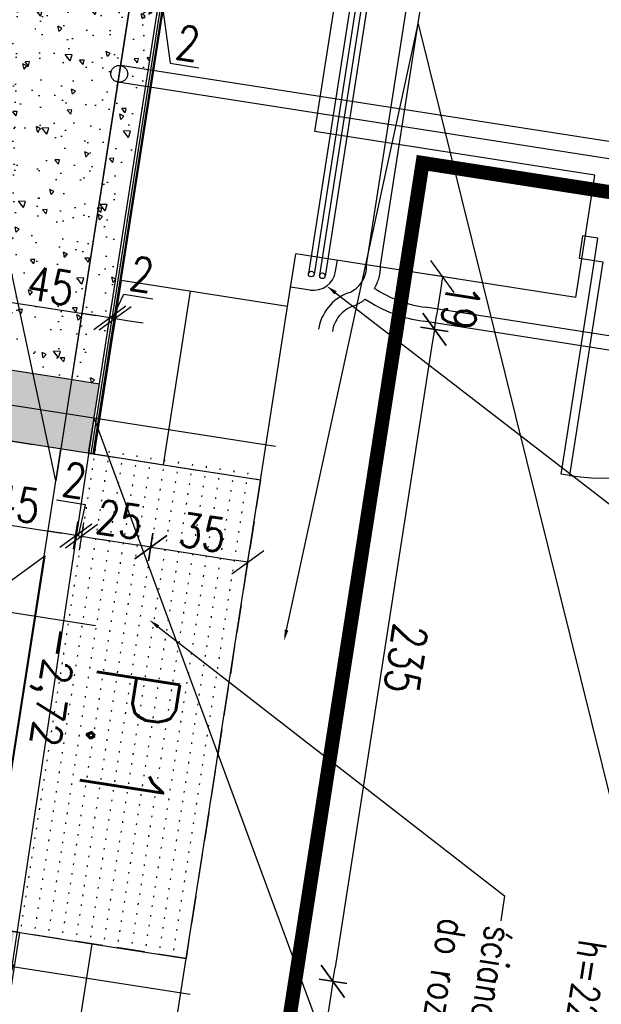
# Model space of a CAD drawing. Extents: x -38969 to 27108, y -24488 to 212598.
# Tile 16 of 256: x -4262 to -4055, y -19986 to -19635. Entities that reach past the tile are written whole.
import ezdxf
from ezdxf import colors
from ezdxf.entities.mleader import LeaderData, LeaderLine
from ezdxf.enums import TextEntityAlignment as Align
from ezdxf.math import Vec2, Vec3

# ---------------------------------------------------------------- set-up
doc = ezdxf.new("R2010")
doc.units = 0
doc.header["$LTSCALE"] = 100
doc.header["$MEASUREMENT"] = 0
for name, pattern in [('0.7_0.7', [1.4, 0.7, -0.7]), ('ACAD_ISO03W100', [30, 12, -18]), ('DASHDOT', [1, 0.5, -0.25, 0, -0.25]), ('DASHED22', [0.15, 0.1, -0.05])]:
    doc.linetypes.add(name, pattern=pattern)
doc.layers.get('0').update_dxf_attribs({"linetype": 'CONTINUOUS'})
doc.layers.get('DEFPOINTS').update_dxf_attribs({"linetype": 'CONTINUOUS'})
for name, color, linetype in [('K_1-DIM50', 6, 'CONTINUOUS'), ('K_1-HAT', 6, 'CONTINUOUS'), ('K_1-mur', 3, 'CONTINUOUS'), ('K_1-MUR istn', 200, 'CONTINUOUS'), ('K_1-MUW', 1, 'CONTINUOUS'), ('K_1-osie', 6, 'CONTINUOUS'), ('K_1-POMOCNICZA', 2, 'CONTINUOUS'), ('K_1-POW', 134, 'DASHED22'), ('K_1-STOLARKA', 6, 'CONTINUOUS'), ('K_1-TXT', 123, 'CONTINUOUS')]:
    doc.layers.add(name, color=color, linetype=linetype)
doc.styles.add('ROMANS', font='ROMANS.shx', dxfattribs={"width": 0.8})
doc.styles.add('TXT', font='romans.shx')
doc.dimstyles.new('DIM 50', dxfattribs={"dimscale": 10, "dimtxt": 1.2, "dimasz": 0.5, "dimexe": 0, "dimexo": 0, "dimgap": 0.2, "dimtad": 1, "dimdec": 4, "dimrnd": 0.5, "dimdsep": 46, "dimtxsty": 'ROMANS', "dimblk1": 'TICK1', "dimblk2": 'TICK1', "dimsah": 1, "dimcen": 0, "dimse1": 1, "dimse2": 1, "dimclrd": 6, "dimclre": 6, "dimclrt": 123, "dimadec": 0, "dimazin": 0, "dimtfac": 1, "dimtdec": 4, "dimtmove": 1, "dimatfit": 2, "dimfxl": 1, "dimtolj": 1, "dimarcsym": 0})

# ---------------------------------------------------------------- blocks, each defined once
blk = doc.blocks.new('DR_1180L2')
at = {"color": 7}
blk.add_line((-15, 40), (35, 40), dxfattribs=at)
blk.add_lwpolyline([(4, 0), (4, 3), (81, 3), (81, 0), (4, 0)])
blk.add_arc((4, 3), 77, 0, 90, dxfattribs=at)
blk = doc.blocks.new('TICK1')
at = {"color": 0}
for p, q in [((-1, -1), (1, 1)), ((0, -1), (0, 1)), ((0, 0), (-1, 0))]:
    blk.add_line(p, q, dxfattribs=at)
blk = doc.blocks.new('*D174')
at = {"layer": 'DEFPOINTS', "color": 0}
for p in [(-4163.91, -19718.22), (-4166.83, -19736.99), (-4114.51, -19745.15)]:
    blk.add_point(p, dxfattribs=at)
at = {"layer": 'K_1-DIM50', "color": 6, "lineweight": -2, "transparency": 16777216}
blk.add_line((-4112.36, -19731.31), (-4113.75, -19740.2), dxfattribs=at)
at = {"layer": 'K_1-DIM50', "color": 6, "lineweight": -2, "transparency": 16777216, "xscale": 5, "yscale": 5, "zscale": 5}
for p, rotation in [((-4111.59, -19726.37), 81.144708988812), ((-4114.51, -19745.15), 261.144708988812)]:
    blk.add_blockref('TICK1', p, dxfattribs=dict(at, rotation=rotation))
at = {"layer": 'K_1-DIM50', "color": 123, "transparency": 16777216, "insert": (-4105.15, -19736.99), "char_height": 12, "attachment_point": 5, "rotation": 261.1447, "style": 'ROMANS'}
blk.add_mtext('\\A1;19', dxfattribs=at)
blk = doc.blocks.new('LEVSF')
at = {"color": 0}
for p, q in [((0, 8.291), (0, 0)), ((-4.16, 4.16), (13.298, 4.16)), ((0, 0), (-4.16, 4.16))]:
    blk.add_line(p, q, dxfattribs=at)
at = {"color": 0, "style": 'TXT'}
blk.add_attdef('LEVEL', text='', height=2, dxfattribs=at).set_placement((0.4, 4.56), align=Align.BOTTOM_LEFT)
blk = doc.blocks.new('*D29')
at = {"layer": 'DEFPOINTS', "color": 0}
for p in [(-4166.83, -19736.99), (-4262.29, -19959.96), (-4150.69, -19977.34)]:
    blk.add_point(p, dxfattribs=at)
at = {"layer": 'K_1-DIM50', "color": 6, "lineweight": -2, "transparency": 16777216}
blk.add_line((-4115.28, -19750.09), (-4149.92, -19972.4), dxfattribs=at)
at = {"layer": 'K_1-DIM50', "color": 6, "lineweight": -2, "transparency": 16777216, "xscale": 5, "yscale": 5, "zscale": 5}
for p, rotation in [((-4114.51, -19745.15), 81.144708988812), ((-4150.69, -19977.34), 261.144708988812)]:
    blk.add_blockref('TICK1', p, dxfattribs=dict(at, rotation=rotation))
at = {"layer": 'K_1-DIM50', "color": 123, "transparency": 16777216, "insert": (-4124.7, -19862.48), "char_height": 12, "attachment_point": 5, "rotation": 261.1447, "style": 'ROMANS'}
blk.add_mtext('\\A1;235', dxfattribs=at)
blk = doc.blocks.new('*D30')
at = {"layer": 'DEFPOINTS', "color": 0}
for p in [(-4262.29, -19959.96), (-4245.53, -20021.27), (-4159.62, -20034.65)]:
    blk.add_point(p, dxfattribs=at)
at = {"layer": 'K_1-DIM50', "color": 6, "lineweight": -2, "transparency": 16777216}
blk.add_line((-4151.46, -19982.28), (-4158.85, -20029.71), dxfattribs=at)
at = {"layer": 'K_1-DIM50', "color": 6, "lineweight": -2, "transparency": 16777216, "xscale": 5, "yscale": 5, "zscale": 5}
for p, rotation in [((-4150.69, -19977.34), 81.144708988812), ((-4159.62, -20034.65), 261.144708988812)]:
    blk.add_blockref('TICK1', p, dxfattribs=dict(at, rotation=rotation))
at = {"layer": 'K_1-DIM50', "color": 123, "transparency": 16777216, "insert": (-4147.25, -20007.23), "char_height": 12, "attachment_point": 5, "rotation": 261.1447, "style": 'ROMANS'}
blk.add_mtext('\\A1;58', dxfattribs=at)
blk = doc.blocks.new('*D59')
at = {"layer": 'DEFPOINTS', "color": 0}
for p in [(-4266.19, -19972), (-4264.22, -19972.31), (-4278.75, -20052.57)]:
    blk.add_point(p, dxfattribs=at)
at = {"layer": 'K_1-DIM50', "color": 6, "lineweight": -2, "transparency": 16777216}
for p, q in [((-4283.69, -20051.8), (-4288.63, -20051.04)), ((-4276.77, -20052.88), (-4278.75, -20052.57)), ((-4276.77, -20052.88), (-4278.75, -20052.57)), ((-4277.76, -20052.73), (-4274.77, -20074.45)), ((-4271.83, -20053.65), (-4266.89, -20054.42)), ((-4274.77, -20074.45), (-4264.49, -20076.05))]:
    blk.add_line(p, q, dxfattribs=at)
at = {"layer": 'K_1-DIM50', "color": 6, "lineweight": -2, "transparency": 16777216, "xscale": 5, "yscale": 5, "zscale": 5}
for p, rotation in [((-4278.75, -20052.57), 351.14470898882), ((-4276.77, -20052.88), 171.14470898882)]:
    blk.add_blockref('TICK1', p, dxfattribs=dict(at, rotation=rotation))
at = {"layer": 'K_1-DIM50', "color": 123, "transparency": 16777216, "insert": (-4268.4, -20067.34), "char_height": 12, "attachment_point": 5, "rotation": 351.1447, "style": 'ROMANS'}
blk.add_mtext('\\A1;2', dxfattribs=at)
blk = doc.blocks.new('*D72')
at = {"layer": 'DEFPOINTS', "color": 0}
for p in [(-4282.18, -19782.28), (-4237.72, -19789.2), (-4242.29, -19818.55)]:
    blk.add_point(p, dxfattribs=at)
at = {"layer": 'K_1-DIM50', "color": 6, "lineweight": -2, "transparency": 16777216}
blk.add_line((-4281.81, -19812.39), (-4247.23, -19817.78), dxfattribs=at)
at = {"layer": 'K_1-DIM50', "color": 6, "lineweight": -2, "transparency": 16777216, "xscale": 5, "yscale": 5, "zscale": 5}
for p, rotation in [((-4286.75, -19811.62), 171.14470898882), ((-4242.29, -19818.55), 351.14470898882)]:
    blk.add_blockref('TICK1', p, dxfattribs=dict(at, rotation=rotation))
at = {"layer": 'K_1-DIM50', "color": 123, "transparency": 16777216, "insert": (-4263.29, -19807.18), "char_height": 12, "attachment_point": 5, "rotation": 351.1447, "style": 'ROMANS'}
blk.add_mtext('\\A1;45', dxfattribs=at)
blk = doc.blocks.new('*D73')
at = {"layer": 'DEFPOINTS', "color": 0}
for p in [(-4237.72, -19789.2), (-4235.74, -19789.51), (-4240.31, -19818.85)]:
    blk.add_point(p, dxfattribs=at)
at = {"layer": 'K_1-DIM50', "color": 6, "lineweight": -2, "transparency": 16777216}
for p, q in [((-4238.88, -19807.63), (-4249.15, -19806.03)), ((-4241.3, -19818.7), (-4238.88, -19807.63)), ((-4247.23, -19817.78), (-4252.17, -19817.01)), ((-4242.29, -19818.55), (-4240.31, -19818.85)), ((-4242.29, -19818.55), (-4240.31, -19818.85)), ((-4235.37, -19819.62), (-4230.43, -19820.39))]:
    blk.add_line(p, q, dxfattribs=at)
at = {"layer": 'K_1-DIM50', "color": 6, "lineweight": -2, "transparency": 16777216, "xscale": 5, "yscale": 5, "zscale": 5}
for p, rotation in [((-4242.29, -19818.55), 351.14470898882), ((-4240.31, -19818.85), 171.14470898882)]:
    blk.add_blockref('TICK1', p, dxfattribs=dict(at, rotation=rotation))
at = {"layer": 'K_1-DIM50', "color": 123, "transparency": 16777216, "insert": (-4242.78, -19798.92), "char_height": 12, "attachment_point": 5, "rotation": 351.1447, "style": 'ROMANS'}
blk.add_mtext('\\A1;2', dxfattribs=at)
blk = doc.blocks.new('*D74')
at = {"layer": 'DEFPOINTS', "color": 0}
for p in [(-4235.74, -19789.51), (-4211.04, -19793.36), (-4215.61, -19822.7)]:
    blk.add_point(p, dxfattribs=at)
at = {"layer": 'K_1-DIM50', "color": 6, "lineweight": -2, "transparency": 16777216}
blk.add_line((-4235.37, -19819.62), (-4220.55, -19821.93), dxfattribs=at)
at = {"layer": 'K_1-DIM50', "color": 6, "lineweight": -2, "transparency": 16777216, "xscale": 5, "yscale": 5, "zscale": 5}
for p, rotation in [((-4240.31, -19818.85), 171.14470898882), ((-4215.61, -19822.7), 351.14470898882)]:
    blk.add_blockref('TICK1', p, dxfattribs=dict(at, rotation=rotation))
at = {"layer": 'K_1-DIM50', "color": 123, "transparency": 16777216, "insert": (-4226.73, -19812.87), "char_height": 12, "attachment_point": 5, "rotation": 351.1447, "style": 'ROMANS'}
blk.add_mtext('\\A1;25', dxfattribs=at)
blk = doc.blocks.new('*D75')
at = {"layer": 'DEFPOINTS', "color": 0}
for p in [(-4211.04, -19793.36), (-4176.46, -19798.75), (-4181.03, -19828.09)]:
    blk.add_point(p, dxfattribs=at)
at = {"layer": 'K_1-DIM50', "color": 6, "lineweight": -2, "transparency": 16777216}
blk.add_line((-4210.67, -19823.47), (-4185.97, -19827.32), dxfattribs=at)
at = {"layer": 'K_1-DIM50', "color": 6, "lineweight": -2, "transparency": 16777216, "xscale": 5, "yscale": 5, "zscale": 5}
for p, rotation in [((-4215.61, -19822.7), 171.14470898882), ((-4181.03, -19828.09), 351.14470898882)]:
    blk.add_blockref('TICK1', p, dxfattribs=dict(at, rotation=rotation))
at = {"layer": 'K_1-DIM50', "color": 123, "transparency": 16777216, "insert": (-4197.09, -19817.49), "char_height": 12, "attachment_point": 5, "rotation": 351.1447, "style": 'ROMANS'}
blk.add_mtext('\\A1;35', dxfattribs=at)
blk = doc.blocks.new('*D179')
at = {"layer": 'DEFPOINTS', "color": 0}
for p in [(-4230.21, -19741), (-4278.33, -19757.58), (-4233.87, -19764.5)]:
    blk.add_point(p, dxfattribs=at)
at = {"layer": 'K_1-DIM50', "color": 6, "lineweight": -2, "transparency": 16777216}
blk.add_line((-4269.73, -19734.84), (-4235.15, -19740.23), dxfattribs=at)
at = {"layer": 'K_1-DIM50', "color": 6, "lineweight": -2, "transparency": 16777216, "xscale": 5, "yscale": 5, "zscale": 5}
for p, rotation in [((-4274.67, -19734.07), 171.14470898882), ((-4230.21, -19741), 351.14470898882)]:
    blk.add_blockref('TICK1', p, dxfattribs=dict(at, rotation=rotation))
at = {"layer": 'K_1-DIM50', "color": 123, "transparency": 16777216, "insert": (-4251.21, -19729.63), "char_height": 12, "attachment_point": 5, "rotation": 351.1447, "style": 'ROMANS'}
blk.add_mtext('\\A1;45', dxfattribs=at)
blk = doc.blocks.new('*D180')
at = {"layer": 'DEFPOINTS', "color": 0}
for p in [(-4228.23, -19741.3), (-4233.87, -19764.5), (-4233.82, -19777.16)]:
    blk.add_point(p, dxfattribs=at)
at = {"layer": 'K_1-DIM50', "color": 6, "lineweight": -2, "transparency": 16777216}
for p, q in [((-4229.22, -19741.15), (-4225.16, -19732.67)), ((-4225.16, -19732.67), (-4214.89, -19734.27)), ((-4235.15, -19740.23), (-4240.09, -19739.46)), ((-4230.21, -19741), (-4228.23, -19741.3)), ((-4230.21, -19741), (-4228.23, -19741.3)), ((-4223.29, -19742.07), (-4218.35, -19742.84))]:
    blk.add_line(p, q, dxfattribs=at)
at = {"layer": 'K_1-DIM50', "color": 6, "lineweight": -2, "transparency": 16777216, "xscale": 5, "yscale": 5, "zscale": 5}
for p, rotation in [((-4230.21, -19741), 351.14470898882), ((-4228.23, -19741.3), 171.14470898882)]:
    blk.add_blockref('TICK1', p, dxfattribs=dict(at, rotation=rotation))
at = {"layer": 'K_1-DIM50', "color": 123, "transparency": 16777216, "insert": (-4218.79, -19725.57), "char_height": 12, "attachment_point": 5, "rotation": 351.1447, "style": 'ROMANS'}
blk.add_mtext('\\A1;2', dxfattribs=at)
blk = doc.blocks.new('*D181')
at = {"layer": 'DEFPOINTS', "color": 0}
for p in [(-4207.31, -19594.06), (-4205.34, -19594.37), (-4210.7, -19628.82)]:
    blk.add_point(p, dxfattribs=at)
at = {"layer": 'K_1-DIM50', "color": 6, "lineweight": -2, "transparency": 16777216}
for p, q in [((-4217.62, -19627.74), (-4222.56, -19626.97)), ((-4212.68, -19628.51), (-4210.7, -19628.82)), ((-4212.68, -19628.51), (-4210.7, -19628.82)), ((-4211.69, -19628.66), (-4208.7, -19650.38)), ((-4205.76, -19629.59), (-4200.82, -19630.36)), ((-4208.7, -19650.38), (-4198.42, -19651.98))]:
    blk.add_line(p, q, dxfattribs=at)
at = {"layer": 'K_1-DIM50', "color": 6, "lineweight": -2, "transparency": 16777216, "xscale": 5, "yscale": 5, "zscale": 5}
for p, rotation in [((-4212.68, -19628.51), 351.14470898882), ((-4210.7, -19628.82), 171.14470898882)]:
    blk.add_blockref('TICK1', p, dxfattribs=dict(at, rotation=rotation))
at = {"layer": 'K_1-DIM50', "color": 123, "transparency": 16777216, "insert": (-4202.33, -19643.28), "char_height": 12, "attachment_point": 5, "rotation": 351.1447, "style": 'ROMANS'}
blk.add_mtext('\\A1;2', dxfattribs=at)

msp = doc.modelspace()

# ---------------------------------------------------------------- hatches: boundary and pattern name
at = {"layer": 'K_1-HAT', "ltscale": 0.6}
h = msp.add_hatch(dxfattribs=at)
h.set_pattern_fill('ANSI33', color=256, angle=-188.855291, style=0)
h.set_pattern_definition([(126.14471, (-10070.0437, 2299.6265), (-5.1278147, -3.7453993), []), (126.14471, (-10069.3525, 2304.063), (-5.1278147, -3.7453993), [3.175, -1.5875])])
h.paths.add_polyline_path([(-4268.11911, -19984.35055), (-4264.27063, -19959.64855), (-4308.73424, -19952.72127), (-4312.58273, -19977.42328)])
h.paths.add_polyline_path([(-4327.43261, -19910.33766), (-4333.43625, -19948.87279), (-4308.73424, -19952.72127), (-4302.7306, -19914.18614)])
h.paths.add_polyline_path([(-4333.43625, -19948.87279), (-4508.8205, -19921.54854), (-4512.66899, -19946.25055), (-4337.28473, -19973.57479)])
h.paths.add_polyline_path([(-4533.52251, -19917.70005), (-4508.8205, -19921.54854), (-4482.26595, -19751.10469), (-4506.96796, -19747.25621)])
h.paths.add_polyline_path([(-4477.92343, -19726.47965), (-4481.77191, -19751.18166)], flags=16)
h.paths.add_polyline_path([(-4505.58967, -19722.16935), (-4477.92343, -19726.47965)])
h.paths.add_polyline_path([(-4284.56575, -19797.59267), (-4282.17969, -19782.27742), (-4306.8817, -19778.42894), (-4309.26776, -19793.74418)])
h.paths.add_polyline_path([(-4278.33121, -19757.57541), (-4282.17969, -19782.27742), (-4237.71608, -19789.2047), (-4233.86759, -19764.50269)])
h.paths.add_polyline_path([(-4456.59655, -19586.3423), (-4481.29856, -19582.49382), (-4503.11947, -19722.5542), (-4478.41747, -19726.40268)])
h.paths.add_polyline_path([(-4481.29856, -19582.49382), (-4456.59655, -19586.3423), (-4451.86292, -19555.95883), (-4207.31305, -19594.05884), (-4203.46456, -19569.35683), (-4472.71644, -19527.40834)])
h.paths.add_polyline_path([(-4481.27787, -19751.25863), (-4477.42939, -19726.55662), (-4477.92343, -19726.47965), (-4481.77191, -19751.18166)])
h.paths.add_polyline_path([(-4478.41747, -19726.40268), (-4482.26595, -19751.10469), (-4306.8817, -19778.42894), (-4303.03321, -19753.72693)])
h = msp.add_hatch(dxfattribs=at)
h.set_pattern_fill('AR-CONC', color=256, scale=0.1, angle=-188.855291, style=0)
h.set_pattern_definition([(131.14471, (-10070.044, 2299.627), (4.37945, 17.755943), [1.905, -20.955]), (76.14471, (-10070.044, 2299.627), (-19.420485, -0.541215), [1.524, -16.764058]), (181.59615, (-10069.679, 2301.106), (-15.041035, 17.214727), [1.619001, -17.809024]), (127.32891, (-10075.063, 2300.409), (8.327094, 26.137589), [2.8575, -31.4325]), (177.78027, (-10074.37, 2302.587), (-20.793102, 27.266298), [2.428502, -26.71356]), (72.32886, (-10075.063, 2300.409), (-20.793102, 27.266298), [2.285997, -25.145973]), (102.14471, (-10073.417, 2302.723), (12.438566, 13.406455), [1.905, -20.955]), (47.14471, (-10073.417, 2302.723), (-17.247873, 8.941915), [1.524, -16.764]), (152.59615, (-10072.38, 2303.84), (-4.809307, 22.34837), [1.619001, -17.808994]), (118.64471, (-10070.0437, 2299.6265), (-8.307171, 1.6068141), [0, -16.5608, 0, -17.018, 0, -16.8275]), (88.64471, (-10070.044, 2299.6265), (-8.870027, 8.144493), [0, -9.7028, 0, -16.1798, 0, -6.4135]), (48.64471, (-10070.9156, 2294.03), (2.6533196, 13.3092515), [0, -6.35, 0, -19.812, 0, -26.289]), (38.64471, (-10071.307, 2291.52), (-0.2320495, 15.0277663), [0, -8.255, 0, -13.1572, 0, -18.669])])
h.paths.add_polyline_path([(-4451.86292, -19555.95883), (-4207.31305, -19594.05884), (-4233.86759, -19764.50269), (-4478.41747, -19726.40268)])
at = {"layer": 'K_1-MUR istn'}
h = msp.add_hatch(dxfattribs=at)
h.set_pattern_fill('ACAD_ISO07W100', color=256, angle=-98.855291)
h.set_pattern_definition([(261.1447, (-3709.256, -17450.3995), (4.940401, -0.769697), [0.5, -3])])
h.paths.add_polyline_path([(-4206.96197, -19968.57703), (-4180.02258, -19795.66298), (-4235.35507, -19787.04237), (-4262.29447, -19959.95642)])

# ---------------------------------------------------------------- linework, layer by layer
at = {"layer": 'K_1-mur', "color": 3}
for p, q in [((-4226.11871, -19727.75756), (-4235.73992, -19789.51257)), ((-4279.31929, -19757.42148), (-4245.72456, -19762.65542)), ((-4245.72456, -19762.65542), (-4233.86759, -19764.50269))]:
    msp.add_line(p, q, dxfattribs=at)
for points in [[(-4309.26776, -19793.74418), (-4284.56575, -19797.59267), (-4282.17969, -19782.27742), (-4235.73992, -19789.51257)], [(-4327.43261, -19910.33766), (-4302.7306, -19914.18614), (-4308.73424, -19952.72127), (-4262.29447, -19959.95642), (-4262.29447, -19959.95642)]]:
    msp.add_lwpolyline(points, dxfattribs=at)
at = {"layer": 'K_1-MUR istn'}
for p, q in [((-4226.11871, -19727.75756), (-4124.05687, -19072.66033)), ((-4157.13571, -19674.74486), (-4112.33934, -19387.2135)), ((-4057.3396, -19690.29274), (-4157.13571, -19674.74486)), ((-4064.11293, -19733.76828), (-4057.3396, -19690.29274)), ((-4166.83389, -19736.99392), (-4163.90904, -19718.2204)), ((-4064.11293, -19733.76828), (-4163.90904, -19718.2204)), ((-4149.70359, -19724.48181), (-4149.08784, -19720.52949)), ((-4166.83389, -19736.99392), (-4226.11871, -19727.75756)), ((-4158.83975, -19731.15494), (-4165.75631, -19730.07736)), ((-4198.39147, -19939.55038), (-4166.83389, -19736.99392)), ((-4247.95996, -20257.71223), (-4198.39147, -19939.55038)), ((-4271.22295, -20017.26508), (-4262.29447, -19959.95642)), ((-4262.29447, -19959.95642), (-4236.60438, -19963.95885))]:
    msp.add_line(p, q, dxfattribs=at)
at = {"layer": 'K_1-MUR istn', "linetype": '0.7_0.7', "ltscale": 5}
for p, q in [((-4243.7484, -19762.96329), (-4211.49809, -19555.96047)), ((-4236.60438, -19963.95885), (-4245.53287, -20021.26751))]:
    msp.add_line(p, q, dxfattribs=at)
for points in [[(-4135.87434, -19730.5512, 0.143365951), (-4133.72891, -19722.41468), (-4076.42956, -19354.63134, 0.414213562), (-4101.84255, -19319.8385)], [(-4250.88637, -20355.29675), (-4155.8259, -19745.13869, -0.271673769), (-4145.22971, -19732.17104, 0.332406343), (-4138.74653, -19722.14063), (-4081.36996, -19353.86164, 0.414213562), (-4102.61225, -19324.7789, 1)], [(-3915.58975, -19768.76437), (-4117.66862, -19737.2812, -0.114502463), (-4135.87434, -19730.5512, -19.910062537)], [(-4245.94597, -20356.06644), (-4150.8855, -19745.90838, -0.271673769), (-4143.49102, -19736.859, 0.083949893), (-4139.1643, -19734.36635, 0.083949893)], [(-3916.35944, -19773.70478), (-4118.36989, -19742.23226, -0.117555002), (-4139.1643, -19734.36635, -0.114115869)]]:
    msp.add_lwpolyline(points, format="xyb", dxfattribs=at)
for points in [[(-4135.51657, -19572.083), (-4159.38725, -19725.30009)], [(-4133.54041, -19572.39088), (-4157.41109, -19725.60797)], [(-4131.56425, -19572.69876), (-4155.43493, -19725.91585)], [(-4129.58809, -19573.00664), (-4153.45877, -19726.22372)], [(-4235.73992, -19789.51257), (-4211.03791, -19793.36106), (-4201.4167, -19731.60604)], [(-4278.23083, -19984.29328), (-4247.59688, -19787.6653)]]:
    msp.add_lwpolyline(points, dxfattribs=at)
at = {"layer": 'K_1-MUR istn'}
for centre in [(-4158.39917, -19725.45403), (-4154.44685, -19726.06979)]:
    msp.add_circle(centre, 1, dxfattribs=at)
msp.add_arc((-4157.60824, -19723.25029), 8, 261.144709, 351.144709, dxfattribs=at)
at = {"layer": 'K_1-MUW', "linetype": '0.7_0.7', "ltscale": 10}
msp.add_line((-4202.60805, -19568.73123), (-4236.97502, -19789.32015), dxfattribs=at)
at = {"layer": 'K_1-MUW', "color": 6, "ltscale": 0.6}
msp.add_line((-4201.75153, -19568.10562), (-4236.23396, -19789.4356), dxfattribs=at)
at = {"layer": 'K_1-MUW'}
for p, q in [((-4233.86759, -19764.50269), (-4207.31305, -19594.05884)), ((-4237.71608, -19789.2047), (-4233.86759, -19764.50269))]:
    msp.add_line(p, q, dxfattribs=at)
at = {"layer": 'K_1-MUW', "color": 10, "linetype": 'ACAD_ISO03W100', "const_width": 5}
msp.add_lwpolyline([(-4604.33999, -19215.11753), (-4058.62639, -19300.13778), (-4075.21173, -19406.59298), (-3851.04601, -19441.51721), (-3894.55987, -19720.81661), (-4118.72559, -19685.89239), (-4222.3521, -20351.03265), (-4760.56347, -20267.18122)], dxfattribs=at)
at = {"layer": 'K_1-MUW'}
for points in [[(-4211.03791, -19793.36106), (-4176.4551, -19798.74894)], [(-4236.60438, -19963.95885), (-4203.00965, -19969.19279)]]:
    msp.add_lwpolyline(points, dxfattribs=at)
at = {"layer": 'K_1-osie', "linetype": 'DASHDOT', "ltscale": 50}
for p, q in [((-4171.16755, -19786.92193), (-4789.34249, -19690.61246)), ((-4201.57059, -19982.06779), (-4819.74552, -19885.75832))]:
    msp.add_line(p, q, dxfattribs=at)
at = {"layer": 'K_1-POMOCNICZA', "linetype": '0.7_0.7', "ltscale": 20}
for points in [[(-3909.43429, -19679.62415), (-3911.54575, -19693.17685, -0.414213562), (-3919.53989, -19699.01584), (-4226.33882, -19651.21765)], [(-3903.50581, -19680.54778), (-3905.61727, -19694.10049, -0.414213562), (-3920.46353, -19704.94432), (-4227.26246, -19657.14613)]]:
    msp.add_lwpolyline(points, format="xyb", dxfattribs=at)
msp.add_circle((-4226.80064, -19654.18189), 3, dxfattribs=at)
at = {"layer": 'K_1-POW', "color": 1}
msp.add_lwpolyline([(-4176.4551, -19798.74894), (-4203.00965, -19969.19279), (-4308.73424, -19952.72127), (-4282.17969, -19782.27742)], close=True, dxfattribs=at)
at = {"layer": 'K_1-STOLARKA'}
msp.add_lwpolyline([(-4062.94586, -19719.78121), (-4057.51142, -19720.62788), (-4056.2799, -19712.72324), (-4061.71434, -19711.87657)], close=True, dxfattribs=at)

# ---------------------------------------------------------------- block references
at = {"layer": 'K_1-STOLARKA', "rotation": 261.1447089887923}
msp.add_blockref('DR_1180L2', (-4056.89566, -19716.67556), dxfattribs=at)
at = {"layer": 'K_1-TXT', "color": 6, "ltscale": 0.6}
ref = msp.add_blockref('LEVSF', (-4278.30026, -19843.99285), dxfattribs=dict(at, xscale=5.250000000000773, yscale=5.250000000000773, zscale=5.250000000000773, rotation=261.1447089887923))
ref.add_attrib('LEVEL', '-2,72', dxfattribs={"layer": '0', "color": 123, "height": 10.5, "rotation": 261.144709, "style": 'TXT'}).set_placement((-4254.96889, -19849.75313), align=Align.BOTTOM_LEFT)

# ---------------------------------------------------------------- texts
at = {"layer": 'K_1-TXT', "color": 3, "style": 'ROMANS', "width": 0.8}
msp.add_text('P.1', height=30, rotation=261.144709, dxfattribs=at).set_placement((-4234.20261, -19863.05301))

# ---------------------------------------------------------------- dimensions: what is measured, and where the dimension line sits
at = {"layer": 'K_1-DIM50'}
for base, p1, p2, angle, picture, middle in [((-4210.70404, -19628.81649), (-4207.31305, -19594.05884), (-4205.33689, -19594.36672), 351.144709, '*D181', (-4205.49226, -19642.78529)), ((-4228.22934, -19741.30495), (-4233.86759, -19764.50269), (-4233.81568, -19777.16157), 351.144709, '*D180', (-4221.95648, -19725.07716)), ((-4114.51484, -19745.14504), (-4163.90904, -19718.2204), (-4166.83389, -19736.99392), 261.144709, '*D174', (-4105.14777, -19736.9898)), ((-4230.2055, -19740.99707), (-4278.33121, -19757.57541), (-4233.86759, -19764.50269), 351.144709, '*D179', (-4251.20579, -19729.62879)), ((-4150.6906, -19977.34391), (-4166.83389, -19736.99392), (-4262.29447, -19959.95642), 261.144709, '*D29', (-4124.69808, -19862.47599)), ((-4242.2874, -19818.54631), (-4282.17969, -19782.27742), (-4237.71608, -19789.2047), 351.144709, '*D72', (-4263.28769, -19807.17803)), ((-4215.60923, -19822.70268), (-4235.73992, -19789.51257), (-4211.03791, -19793.36106), 351.144709, '*D74', (-4226.72872, -19812.87379)), ((-4181.02642, -19828.09056), (-4211.03791, -19793.36106), (-4176.4551, -19798.74894), 351.144709, '*D75', (-4197.08631, -19817.49197)), ((-4159.61909, -20034.65257), (-4262.29447, -19959.95642), (-4245.53287, -20021.26751), 261.144709, '*D30', (-4147.2502, -20007.22976)), ((-4278.74816, -20052.57447), (-4264.21871, -19972.30743), (-4266.19487, -19971.99955), 351.144709, '*D59', (-4271.56023, -20066.85115))]:
    dim = msp.add_linear_dim(base=base, p1=p1, p2=p2, angle=angle, dimstyle='DIM 50', dxfattribs=at)
    dim.commit()
    dim.dimension.update_dxf_attribs({"geometry": picture, "text_midpoint": middle})
dim = msp.add_linear_dim(base=(-4240.31124, -19818.85419), p1=(-4237.71608, -19789.2047), p2=(-4235.73992, -19789.51257), angle=351.144709, dimstyle='DIM 50', dxfattribs=at)
dim.commit()
dim.dimension.update_dxf_attribs({"geometry": '*D73', "text_midpoint": (-4240.85408, -19807.32145), "dimtype": 160})

# ---------------------------------------------------------------- leaders
at = {"layer": 'K_1-TXT'}
ml = msp.add_multileader_mtext('Standard', dxfattribs=at)
ml.set_content('istn. izolacja do rozbiórki', color=256, style='ROMANS')
ml.set_leader_properties(color=6)
ml.build(insert=Vec2(0, 0))
ml.multileader.update_dxf_attribs({"dogleg_length": 9})
ctx = ml.context
ctx.base_point, ctx.char_height, ctx.plane_origin, ctx.plane_x_axis, ctx.plane_y_axis = Vec3(-4296.48832, -19287.93263), 10, Vec3(-4288.14012, -19776.30674), Vec3(-0.153939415, -0.988080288), Vec3(0.988080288, -0.153939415)
ctx.text_align_type = 2
notes = []
notes.append((ctx, [(0, (1, 1, 0), (-4322.65069, -19455.85923), (0.153939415, 0.988080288), 9, [(0, [(-4221.3106, -19618.94337), (-4249.38339, -19799.13225)], 0, [])])]))
ctx.mtext.insert, ctx.mtext.text_direction, ctx.mtext.rotation, ctx.mtext.alignment, ctx.mtext.flow_direction = Vec3(-4314.37016, -19446.01661), Vec3(-0.153939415, -0.988080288), 4.557834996, 3, 5
ml = msp.add_multileader_mtext('Standard', dxfattribs=at)
ml.set_content('proj. rura stalowa czynnika\\Phydraulicznego\\Ppod sufitem', color=256, style='ROMANS')
ml.set_leader_properties(color=6)
ml.build(insert=Vec2(0, 0))
ml.multileader.update_dxf_attribs({"dogleg_length": 9})
ctx = ml.context
ctx.base_point, ctx.char_height, ctx.plane_origin, ctx.plane_x_axis, ctx.plane_y_axis = Vec3(-4020.28514, -19457.06798), 10, Vec3(-4014.89338, -19658.6888), Vec3(-0.153939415, -0.988080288), Vec3(0.988080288, -0.153939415)
ctx.text_align_type = 2
notes.append((ctx, [(1, (1, 1, 0), (-4048.03089, -19635.15769), (0.153939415, 0.988080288), 9, [(1, [(-3997.36826, -19686.89046)], 0, [])])]))
ctx.mtext.insert, ctx.mtext.text_direction, ctx.mtext.rotation, ctx.mtext.alignment, ctx.mtext.flow_direction = Vec3(-4039.75036, -19625.31507), Vec3(-0.153939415, -0.988080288), 4.557834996, 3, 5
ml = msp.add_multileader_mtext('Standard', dxfattribs=at)
ml.set_content('istn. instalacja gazowa pod sufitem\\Ph=220cm od posadzki ', color=256, style='ROMANS')
ml.set_leader_properties(color=6)
ml.build(insert=Vec2(0, 0))
ml.multileader.update_dxf_attribs({"dogleg_length": 9})
ctx = ml.context
ctx.base_point, ctx.char_height, ctx.plane_origin, ctx.plane_x_axis, ctx.plane_y_axis = Vec3(-4042.82052, -19963.25001), 10, Vec3(-4166.05335, -19843.26522), Vec3(-0.153939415, -0.988080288), Vec3(0.988080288, -0.153939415)
notes.append((ctx, [(0, (1, 1, 0), (-4041.43507, -19954.35728), (-0.153939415, -0.988080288), 9, [(1, [(-4168.05457, -19856.11031), (-4120.31399, -19636.30926)], 0, [])])]))
ctx.mtext.insert, ctx.mtext.text_direction, ctx.mtext.rotation, ctx.mtext.flow_direction = Vec3(-4036.5412, -19966.25243), Vec3(-0.153939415, -0.988080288), 4.557834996, 5
ml = msp.add_multileader_mtext('Standard', dxfattribs=at)
ml.set_content('istn. przewody c.o. w otulinie ', color=256, style='ROMANS')
ml.set_leader_properties(color=6)
ml.build(insert=Vec2(0, 0))
ml.multileader.update_dxf_attribs({"dogleg_length": 9})
ctx = ml.context
ctx.base_point, ctx.char_height, ctx.plane_origin, ctx.plane_x_axis, ctx.plane_y_axis = Vec3(-3982.11333, -19871.45841), 10, Vec3(-4150.8884, -19716.86544), Vec3(-0.153939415, -0.988080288), Vec3(0.988080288, -0.153939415)
notes.append((ctx, [(0, (1, 1, 0), (-3980.72788, -19862.56569), (-0.153939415, -0.988080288), 9, [(0, [(-4152.88962, -19729.71053)], 0, [])])]))
ctx.mtext.insert, ctx.mtext.text_direction, ctx.mtext.rotation, ctx.mtext.flow_direction = Vec3(-3975.83401, -19874.46083), Vec3(-0.153939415, -0.988080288), 4.557834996, 5
ml = msp.add_multileader_mtext('Standard', dxfattribs=at)
ml.set_content('dylatacja \\Pstyropian EPS 200{\\C7; }gr. 2cm', color=256, style='ROMANS')
ml.set_leader_properties(color=6)
ml.build(insert=Vec2(0, 0))
ml.multileader.update_dxf_attribs({"dogleg_length": 9})
ctx = ml.context
ctx.base_point, ctx.char_height, ctx.plane_origin, ctx.plane_x_axis, ctx.plane_y_axis = Vec3(-4123.86521, -20092.75813), 10, Vec3(-4263.4064, -19962.2951), Vec3(-0.153939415, -0.988080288), Vec3(0.988080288, -0.153939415)
notes.append((ctx, [(0, (1, 1, 0), (-4122.47975, -20083.86541), (-0.153939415, -0.988080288), 9, [(1, [(-4265.40762, -19975.1402), (-4235.79184, -19776.85369)], 0, [])])]))
ctx.mtext.insert, ctx.mtext.text_direction, ctx.mtext.rotation, ctx.mtext.flow_direction = Vec3(-4117.58588, -20095.76056), Vec3(-0.153939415, -0.988080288), 4.557834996, 5
ml = msp.add_multileader_mtext('Standard', dxfattribs=at)
ml.set_content('ściana podokienna\\Pdo rozbiórki ', color=256, style='ROMANS')
ml.set_leader_properties(color=6)
ml.build(insert=Vec2(0, 0))
ml.multileader.update_dxf_attribs({"dogleg_length": 9})
ctx = ml.context
ctx.base_point, ctx.char_height, ctx.plane_origin, ctx.plane_x_axis, ctx.plane_y_axis = Vec3(-4090.87143, -19955.76384), 10, Vec3(-4214.10426, -19835.77906), Vec3(-0.153939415, -0.988080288), Vec3(0.988080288, -0.153939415)
notes.append((ctx, [(0, (1, 1, 0), (-4089.48598, -19946.87112), (-0.153939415, -0.988080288), 9, [(0, [(-4216.10548, -19848.62415)], 0, [])])]))
ctx.mtext.insert, ctx.mtext.text_direction, ctx.mtext.rotation, ctx.mtext.flow_direction = Vec3(-4086.23891, -19958.5097), Vec3(-0.153939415, -0.988080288), 4.557834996, 5
for ctx, leaders in notes:
    for number, flags, end, landing, length, lines in leaders:
        leader = LeaderData()
        leader.index, (leader.has_last_leader_line, leader.has_dogleg_vector, leader.attachment_direction) = number, flags
        leader.last_leader_point, leader.dogleg_vector, leader.dogleg_length = Vec3(end), Vec3(landing), length
        for number, points, colour, breaks in lines:
            line = LeaderLine()
            line.index, line.vertices, line.color, line.breaks = number, Vec3.list(points), colors.encode_raw_color(colour), breaks
            leader.lines.append(line)
        ctx.leaders.append(leader)

doc.saveas('drawing.dxf')
